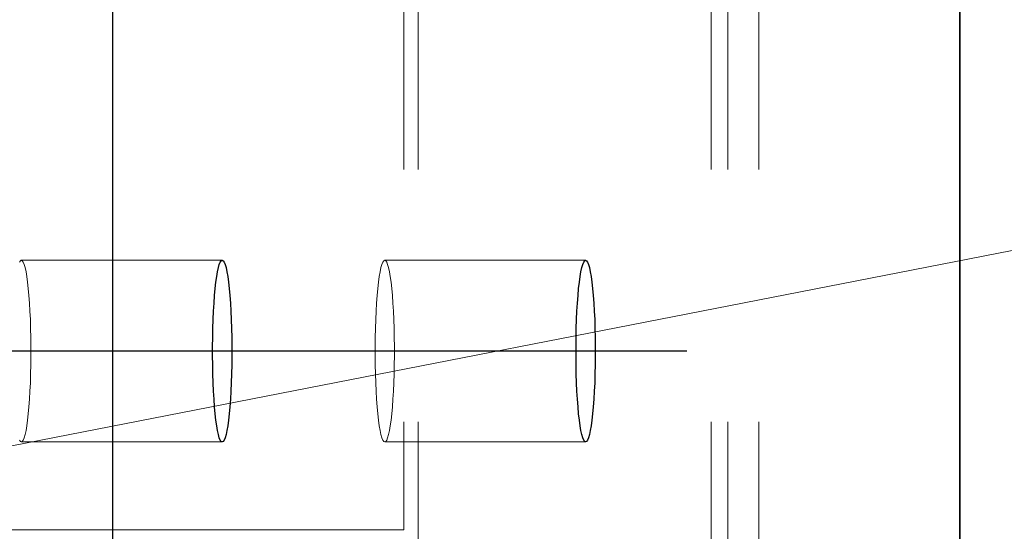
# Model space of a CAD drawing. Header units: millimetres. Extents: x 3526 to 4380, y 11541 to 12002.
# Tile 105 of 127: x 4220.9 to 4225.77, y 11721.53 to 11724.07. Entities that reach past the tile are written whole.
import ezdxf

# ---------------------------------------------------------------- set-up
doc = ezdxf.new("R2010")
doc.units = ezdxf.units.MM
doc.header["$LTSCALE"] = 10
doc.linetypes.add('HIDDEN', pattern=[0.375, 0.25, -0.125])
doc.linetypes.add('MITTE', pattern=[2, 1.25, -0.25, 0.25, -0.25])
doc.layers.get('Defpoints').update_dxf_attribs({"color": 1})
for name, color, linetype, lineweight in [('PS_DIM', 4, 'Continuous', 13), ('PS_Hidden', 2, 'HIDDEN', 9), ('PS_Pos', 1, 'Continuous', 15), ('PS_SOLID', 7, 'Continuous', 30)]:
    doc.layers.add(name, color=color, linetype=linetype, lineweight=lineweight)
doc.layers.add('PS_MID', color=5, linetype='MITTE')
doc.layers.add('PS_SHAPE', color=3, linetype='Continuous')
doc.styles.add('simplex', font='simplex.shx', dxfattribs={"width": 0.75})
doc.dimstyles.new('1_20_GŁ_DS1-LS20', dxfattribs={"dimtxt": 2, "dimasz": 2, "dimexe": 2, "dimexo": 5, "dimgap": 1, "dimtad": 1, "dimjust": 4, "dimdec": 0, "dimlfac": 20, "dimtxsty": 'simplex', "dimblk1": 'NONE', "dimsah": 1, "dimcen": 2, "dimclrd": 256, "dimclre": 256, "dimclrt": 4, "dimadec": 1, "dimazin": 0, "dimtfac": 1, "dimtdec": 0, "dimtmove": 2, "dimatfit": 3, "dimfxl": 1, "dimarcsym": 0})

# ---------------------------------------------------------------- blocks, each defined once
blk = doc.blocks.new('*D186')
at = {"layer": 'Defpoints', "color": 0, "transparency": 16777216}
for p in [(4225.5509, 11738.1324), (3922.9614, 11716.8237), (4225.5509, 11715.8237)]:
    blk.add_point(p, dxfattribs=at)
at = {"layer": 'PS_DIM', "lineweight": -2, "transparency": 16777216}
for p, q in [((3922.9614, 11721.8237), (3922.9614, 11740.1324)), ((4225.5509, 11720.8237), (4225.5509, 11740.1324)), ((3922.9614, 11738.1324), (4223.5509, 11738.1324))]:
    blk.add_line(p, q, dxfattribs=at)
at = {"layer": 'PS_DIM', "transparency": 16777216}
blk.add_solid([(4223.5509, 11738.4657), (4223.5509, 11737.7991), (4225.5509, 11738.1324)], dxfattribs=at)
at = {"layer": 'PS_DIM', "color": 4, "transparency": 16777216, "insert": (4223.5309, 11734.5053), "char_height": 2, "attachment_point": 5, "rotation": 90, "style": 'simplex'}
blk.add_mtext('9986', dxfattribs=at)
blk = doc.blocks.new('_None')
blk = doc.blocks.new('*X697')
at = {"layer": 'PS_Hidden', "color": 2, "linetype": 'HIDDEN'}
for p, q in [((4224.5566, 11715.8237), (4224.5566, 11726.8237)), ((4222.7986, 11725.8237), (4222.7986, 11721.5387)), ((4222.8706, 11725.8237), (4222.8706, 11716.8237)), ((4224.321, 11725.8237), (4224.321, 11716.8237)), ((4224.4033, 11725.8237), (4224.4033, 11716.8237)), ((4220.9011, 11722.8714), (4220.8963, 11722.8645)), ((4220.9059, 11722.8737), (4220.9011, 11722.8714)), ((4220.9107, 11722.8714), (4220.9059, 11722.8737)), ((4220.9059, 11722.8737), (4221.9002, 11722.8737)), ((4220.9155, 11722.8645), (4220.9107, 11722.8714)), ((4222.6999, 11722.8714), (4222.6951, 11722.8645)), ((4222.7047, 11722.8737), (4222.6999, 11722.8714)), ((4222.7095, 11722.8714), (4222.7047, 11722.8737)), ((4222.7047, 11722.8737), (4223.6991, 11722.8737)), ((4222.7143, 11722.8645), (4222.7095, 11722.8714)), ((4220.9202, 11722.853), (4220.9155, 11722.8645)), ((4220.9247, 11722.8372), (4220.9202, 11722.853)), ((4220.9291, 11722.8171), (4220.9247, 11722.8372)), ((4222.6859, 11722.8372), (4222.6815, 11722.8171)), ((4222.6904, 11722.853), (4222.6859, 11722.8372)), ((4222.6951, 11722.8645), (4222.6904, 11722.853)), ((4222.719, 11722.853), (4222.7143, 11722.8645)), ((4222.7235, 11722.8372), (4222.719, 11722.853)), ((4222.7279, 11722.8171), (4222.7235, 11722.8372)), ((4220.9332, 11722.793), (4220.9291, 11722.8171)), ((4220.937, 11722.7651), (4220.9332, 11722.793)), ((4222.6774, 11722.793), (4222.6736, 11722.7651)), ((4222.6815, 11722.8171), (4222.6774, 11722.793)), ((4222.732, 11722.793), (4222.7279, 11722.8171)), ((4222.7358, 11722.7651), (4222.732, 11722.793)), ((4220.9405, 11722.7337), (4220.937, 11722.7651)), ((4220.9436, 11722.6991), (4220.9405, 11722.7337)), ((4222.6701, 11722.7337), (4222.6669, 11722.6991)), ((4222.6736, 11722.7651), (4222.6701, 11722.7337)), ((4222.7393, 11722.7337), (4222.7358, 11722.7651)), ((4222.7425, 11722.6991), (4222.7393, 11722.7337)), ((4220.9464, 11722.6617), (4220.9436, 11722.6991)), ((4222.6669, 11722.6991), (4222.6642, 11722.6617)), ((4222.7452, 11722.6617), (4222.7425, 11722.6991)), ((4220.9488, 11722.6218), (4220.9464, 11722.6617)), ((4222.6642, 11722.6617), (4222.6618, 11722.6218)), ((4222.7476, 11722.6218), (4222.7452, 11722.6617)), ((4220.9507, 11722.58), (4220.9488, 11722.6218)), ((4220.9521, 11722.5365), (4220.9507, 11722.58)), ((4222.6599, 11722.58), (4222.6585, 11722.5365)), ((4222.6618, 11722.6218), (4222.6599, 11722.58)), ((4222.7495, 11722.58), (4222.7476, 11722.6218)), ((4222.7509, 11722.5365), (4222.7495, 11722.58)), ((4220.9531, 11722.4918), (4220.9521, 11722.5365)), ((4222.6585, 11722.5365), (4222.6575, 11722.4918)), ((4222.7519, 11722.4918), (4222.7509, 11722.5365)), ((4220.9536, 11722.4465), (4220.9531, 11722.4918)), ((4222.6575, 11722.4918), (4222.657, 11722.4465)), ((4222.7524, 11722.4465), (4222.7519, 11722.4918)), ((4220.9536, 11722.4009), (4220.9536, 11722.4465)), ((4222.657, 11722.4465), (4222.657, 11722.4009)), ((4222.7524, 11722.4009), (4222.7524, 11722.4465)), ((4220.9531, 11722.3555), (4220.9536, 11722.4009)), ((4222.657, 11722.4009), (4222.6575, 11722.3555)), ((4222.7519, 11722.3555), (4222.7524, 11722.4009)), ((4220.9521, 11722.3109), (4220.9531, 11722.3555)), ((4222.6575, 11722.3555), (4222.6585, 11722.3109)), ((4222.7509, 11722.3109), (4222.7519, 11722.3555)), ((4220.9507, 11722.2674), (4220.9521, 11722.3109)), ((4222.6585, 11722.3109), (4222.6599, 11722.2674)), ((4222.7495, 11722.2674), (4222.7509, 11722.3109)), ((4220.9488, 11722.2255), (4220.9507, 11722.2674)), ((4222.6599, 11722.2674), (4222.6618, 11722.2255)), ((4222.7476, 11722.2255), (4222.7495, 11722.2674)), ((4220.9464, 11722.1856), (4220.9488, 11722.2255)), ((4222.6618, 11722.2255), (4222.6642, 11722.1856)), ((4222.7452, 11722.1856), (4222.7476, 11722.2255)), ((4220.9405, 11722.1136), (4220.9436, 11722.1482)), ((4220.9436, 11722.1482), (4220.9464, 11722.1856)), ((4222.6642, 11722.1856), (4222.6669, 11722.1482)), ((4222.6669, 11722.1482), (4222.6701, 11722.1136)), ((4222.7393, 11722.1136), (4222.7425, 11722.1482)), ((4222.7425, 11722.1482), (4222.7452, 11722.1856)), ((4220.937, 11722.0822), (4220.9405, 11722.1136)), ((4222.6701, 11722.1136), (4222.6736, 11722.0822)), ((4222.7358, 11722.0822), (4222.7393, 11722.1136)), ((4220.9291, 11722.0302), (4220.9332, 11722.0543)), ((4220.9332, 11722.0543), (4220.937, 11722.0822)), ((4222.6736, 11722.0822), (4222.6774, 11722.0543)), ((4222.6774, 11722.0543), (4222.6815, 11722.0302)), ((4222.7279, 11722.0302), (4222.732, 11722.0543)), ((4222.732, 11722.0543), (4222.7358, 11722.0822)), ((4220.9155, 11721.9829), (4220.9202, 11721.9943)), ((4220.9202, 11721.9943), (4220.9247, 11722.0101)), ((4220.9247, 11722.0101), (4220.9291, 11722.0302)), ((4222.6815, 11722.0302), (4222.6859, 11722.0101)), ((4222.6859, 11722.0101), (4222.6904, 11721.9943)), ((4222.6904, 11721.9943), (4222.6951, 11721.9829)), ((4222.7143, 11721.9829), (4222.719, 11721.9943)), ((4222.719, 11721.9943), (4222.7235, 11722.0101)), ((4222.7235, 11722.0101), (4222.7279, 11722.0302)), ((4220.8963, 11721.9829), (4220.9011, 11721.976)), ((4220.9011, 11721.976), (4220.9059, 11721.9737)), ((4220.9059, 11721.9737), (4220.9107, 11721.976)), ((4220.9059, 11721.9737), (4221.9002, 11721.9737)), ((4220.9107, 11721.976), (4220.9155, 11721.9829)), ((4222.6951, 11721.9829), (4222.6999, 11721.976)), ((4222.6999, 11721.976), (4222.7047, 11721.9737)), ((4222.7047, 11721.9737), (4222.7095, 11721.976)), ((4222.7047, 11721.9737), (4223.6991, 11721.9737)), ((4222.7095, 11721.976), (4222.7143, 11721.9829)), ((4222.7986, 11721.5387), (4220.8081, 11721.5387))]:
    blk.add_line(p, q, dxfattribs=at)
at = {"layer": 'PS_MID', "color": 5, "linetype": 'MITTE'}
for p, q in [((4222.4002, 11722.4237), (4220.4059, 11722.4237)), ((4224.1991, 11722.4237), (4222.2047, 11722.4237))]:
    blk.add_line(p, q, dxfattribs=at)
at = {"layer": 'PS_SOLID', "color": 7, "linetype": 'Continuous'}
for p, q in [((4221.359, 11715.8237), (4221.359, 11726.8237)), ((4225.5509, 11726.8237), (4225.5509, 11715.8237)), ((4221.8906, 11722.8645), (4221.8954, 11722.8714)), ((4221.8954, 11722.8714), (4221.9002, 11722.8737)), ((4221.9002, 11722.8737), (4221.9051, 11722.8714)), ((4221.9051, 11722.8714), (4221.9098, 11722.8645)), ((4223.6894, 11722.8645), (4223.6942, 11722.8714)), ((4223.6942, 11722.8714), (4223.6991, 11722.8737)), ((4223.6991, 11722.8737), (4223.7039, 11722.8714)), ((4223.7039, 11722.8714), (4223.7087, 11722.8645)), ((4221.8771, 11722.8171), (4221.8814, 11722.8372)), ((4221.8814, 11722.8372), (4221.8859, 11722.853)), ((4221.8859, 11722.853), (4221.8906, 11722.8645)), ((4221.9098, 11722.8645), (4221.9145, 11722.853)), ((4221.9145, 11722.853), (4221.9191, 11722.8372)), ((4221.9191, 11722.8372), (4221.9234, 11722.8171)), ((4223.6759, 11722.8171), (4223.6802, 11722.8372)), ((4223.6802, 11722.8372), (4223.6848, 11722.853)), ((4223.6848, 11722.853), (4223.6894, 11722.8645)), ((4223.7087, 11722.8645), (4223.7134, 11722.853)), ((4223.7134, 11722.853), (4223.7179, 11722.8372)), ((4223.7179, 11722.8372), (4223.7222, 11722.8171)), ((4221.8691, 11722.7651), (4221.873, 11722.793)), ((4221.873, 11722.793), (4221.8771, 11722.8171)), ((4221.9234, 11722.8171), (4221.9275, 11722.793)), ((4221.9275, 11722.793), (4221.9313, 11722.7651)), ((4223.668, 11722.7651), (4223.6718, 11722.793)), ((4223.6718, 11722.793), (4223.6759, 11722.8171)), ((4223.7222, 11722.8171), (4223.7263, 11722.793)), ((4223.7263, 11722.793), (4223.7302, 11722.7651)), ((4221.8625, 11722.6991), (4221.8656, 11722.7337)), ((4221.8656, 11722.7337), (4221.8691, 11722.7651)), ((4221.9313, 11722.7651), (4221.9348, 11722.7337)), ((4221.9348, 11722.7337), (4221.938, 11722.6991)), ((4223.6613, 11722.6991), (4223.6644, 11722.7337)), ((4223.6644, 11722.7337), (4223.668, 11722.7651)), ((4223.7302, 11722.7651), (4223.7337, 11722.7337)), ((4223.7337, 11722.7337), (4223.7368, 11722.6991)), ((4221.8597, 11722.6617), (4221.8625, 11722.6991)), ((4221.938, 11722.6991), (4221.9408, 11722.6617)), ((4223.6585, 11722.6617), (4223.6613, 11722.6991)), ((4223.7368, 11722.6991), (4223.7396, 11722.6617)), ((4221.8574, 11722.6218), (4221.8597, 11722.6617)), ((4221.9408, 11722.6617), (4221.9431, 11722.6218)), ((4223.6562, 11722.6218), (4223.6585, 11722.6617)), ((4223.7396, 11722.6617), (4223.7419, 11722.6218)), ((4221.854, 11722.5365), (4221.8555, 11722.58)), ((4221.8555, 11722.58), (4221.8574, 11722.6218)), ((4221.9431, 11722.6218), (4221.945, 11722.58)), ((4221.945, 11722.58), (4221.9465, 11722.5365)), ((4223.6528, 11722.5365), (4223.6543, 11722.58)), ((4223.6543, 11722.58), (4223.6562, 11722.6218)), ((4223.7419, 11722.6218), (4223.7438, 11722.58)), ((4223.7438, 11722.58), (4223.7453, 11722.5365)), ((4221.853, 11722.4918), (4221.854, 11722.5365)), ((4221.9465, 11722.5365), (4221.9474, 11722.4918)), ((4223.6519, 11722.4918), (4223.6528, 11722.5365)), ((4223.7453, 11722.5365), (4223.7463, 11722.4918)), ((4221.8525, 11722.4465), (4221.853, 11722.4918)), ((4221.9474, 11722.4918), (4221.9479, 11722.4465)), ((4223.6514, 11722.4465), (4223.6519, 11722.4918)), ((4223.7463, 11722.4918), (4223.7468, 11722.4465)), ((4221.8525, 11722.4009), (4221.8525, 11722.4465)), ((4221.9479, 11722.4465), (4221.9479, 11722.4009)), ((4223.6514, 11722.4009), (4223.6514, 11722.4465)), ((4223.7468, 11722.4465), (4223.7468, 11722.4009)), ((4221.853, 11722.3555), (4221.8525, 11722.4009)), ((4221.9479, 11722.4009), (4221.9474, 11722.3555)), ((4223.6519, 11722.3555), (4223.6514, 11722.4009)), ((4223.7468, 11722.4009), (4223.7463, 11722.3555)), ((4221.854, 11722.3109), (4221.853, 11722.3555)), ((4221.9474, 11722.3555), (4221.9465, 11722.3109)), ((4223.6528, 11722.3109), (4223.6519, 11722.3555)), ((4223.7463, 11722.3555), (4223.7453, 11722.3109)), ((4221.8555, 11722.2674), (4221.854, 11722.3109)), ((4221.9465, 11722.3109), (4221.945, 11722.2674)), ((4223.6543, 11722.2674), (4223.6528, 11722.3109)), ((4223.7453, 11722.3109), (4223.7438, 11722.2674)), ((4221.8574, 11722.2255), (4221.8555, 11722.2674)), ((4221.945, 11722.2674), (4221.9431, 11722.2255)), ((4223.6562, 11722.2255), (4223.6543, 11722.2674)), ((4223.7438, 11722.2674), (4223.7419, 11722.2255)), ((4221.8597, 11722.1856), (4221.8574, 11722.2255)), ((4221.9431, 11722.2255), (4221.9408, 11722.1856)), ((4223.6585, 11722.1856), (4223.6562, 11722.2255)), ((4223.7419, 11722.2255), (4223.7396, 11722.1856)), ((4221.8625, 11722.1482), (4221.8597, 11722.1856)), ((4221.8656, 11722.1136), (4221.8625, 11722.1482)), ((4221.938, 11722.1482), (4221.9348, 11722.1136)), ((4221.9408, 11722.1856), (4221.938, 11722.1482)), ((4223.6613, 11722.1482), (4223.6585, 11722.1856)), ((4223.6644, 11722.1136), (4223.6613, 11722.1482)), ((4223.7368, 11722.1482), (4223.7337, 11722.1136)), ((4223.7396, 11722.1856), (4223.7368, 11722.1482)), ((4221.8691, 11722.0822), (4221.8656, 11722.1136)), ((4221.9348, 11722.1136), (4221.9313, 11722.0822)), ((4223.668, 11722.0822), (4223.6644, 11722.1136)), ((4223.7337, 11722.1136), (4223.7302, 11722.0822)), ((4221.873, 11722.0543), (4221.8691, 11722.0822)), ((4221.8771, 11722.0302), (4221.873, 11722.0543)), ((4221.9275, 11722.0543), (4221.9234, 11722.0302)), ((4221.9313, 11722.0822), (4221.9275, 11722.0543)), ((4223.6718, 11722.0543), (4223.668, 11722.0822)), ((4223.6759, 11722.0302), (4223.6718, 11722.0543)), ((4223.7263, 11722.0543), (4223.7222, 11722.0302)), ((4223.7302, 11722.0822), (4223.7263, 11722.0543)), ((4221.8814, 11722.0101), (4221.8771, 11722.0302)), ((4221.8859, 11721.9943), (4221.8814, 11722.0101)), ((4221.8906, 11721.9829), (4221.8859, 11721.9943)), ((4221.9145, 11721.9943), (4221.9098, 11721.9829)), ((4221.9191, 11722.0101), (4221.9145, 11721.9943)), ((4221.9234, 11722.0302), (4221.9191, 11722.0101)), ((4223.6802, 11722.0101), (4223.6759, 11722.0302)), ((4223.6848, 11721.9943), (4223.6802, 11722.0101)), ((4223.6894, 11721.9829), (4223.6848, 11721.9943)), ((4223.7134, 11721.9943), (4223.7087, 11721.9829)), ((4223.7179, 11722.0101), (4223.7134, 11721.9943)), ((4223.7222, 11722.0302), (4223.7179, 11722.0101)), ((4221.8954, 11721.976), (4221.8906, 11721.9829)), ((4221.9002, 11721.9737), (4221.8954, 11721.976)), ((4221.9051, 11721.976), (4221.9002, 11721.9737)), ((4221.9098, 11721.9829), (4221.9051, 11721.976)), ((4223.6942, 11721.976), (4223.6894, 11721.9829)), ((4223.6991, 11721.9737), (4223.6942, 11721.976)), ((4223.7039, 11721.976), (4223.6991, 11721.9737)), ((4223.7087, 11721.9829), (4223.7039, 11721.976))]:
    blk.add_line(p, q, dxfattribs=at)
blk = doc.blocks.new('*X708')
at = {"color": 1}
blk.add_line((4217.6336, 11721.3237), (4227.5374, 11723.2592), dxfattribs=at)

msp = doc.modelspace()

# ---------------------------------------------------------------- block references
at = {"layer": 'PS_Pos'}
msp.add_blockref('*X708', (0, 0), dxfattribs=at)
at = {"layer": 'PS_SHAPE'}
msp.add_blockref('*X697', (0, 0), dxfattribs=at)

# ---------------------------------------------------------------- dimensions: what is measured, and where the dimension line sits
at = {"layer": 'PS_DIM'}
dim = msp.add_linear_dim(base=(4225.5509, 11738.1324), p1=(3922.9614, 11716.8237), p2=(4225.5509, 11715.8237), text='9986', dimstyle='1_20_GŁ_DS1-LS20', dxfattribs=at)
dim.commit()
dim.dimension.update_dxf_attribs({"geometry": '*D186', "text_midpoint": (4223.5309, 11734.5053), "dimtype": 128, "text_rotation": 90})

doc.saveas('drawing.dxf')
